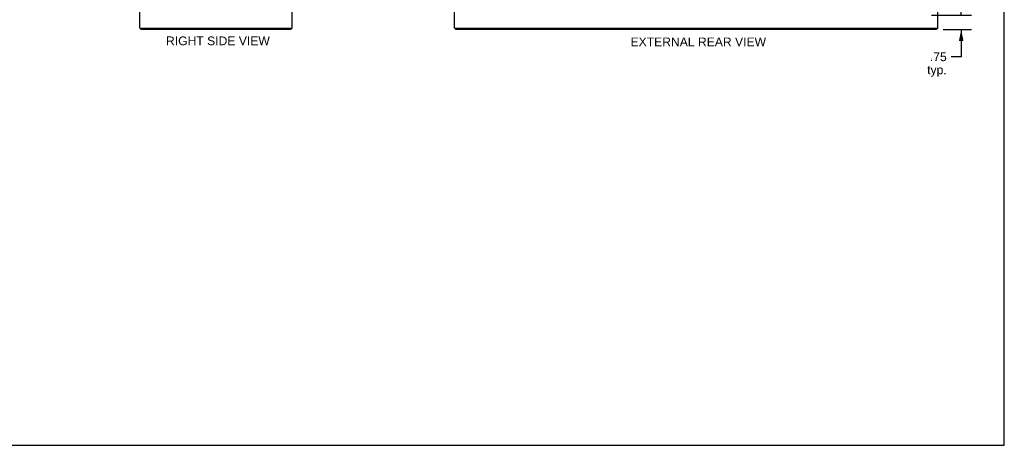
# Model space of a CAD drawing. Header units: inches. Extents: x 0 to 103, y 0 to 67.
# Tile 7 of 9: x 52 to 103, y 0 to 22. Entities that reach past the tile are written whole.
import ezdxf

# ---------------------------------------------------------------- set-up
doc = ezdxf.new("R2010")
doc.units = ezdxf.units.IN
doc.header["$LTSCALE"] = 5.686187
doc.header["$MEASUREMENT"] = 0
doc.layers.get('0').update_dxf_attribs({"linetype": 'CONTINUOUS'})
doc.layers.add('DIMENSIONS', color=7, linetype='CONTINUOUS')
doc.styles.get("Standard").update_dxf_attribs({"font": 'arial.ttf'})
doc.dimstyles.new('DIMSTYLE_1', dxfattribs={"dimtxt": 0.456111, "dimasz": 0.608148, "dimexe": 0.09, "dimexo": 0.07, "dimgap": 0.0375, "dimtad": 0, "dimtih": 1, "dimtoh": 1, "dimzin": 4, "dimdsep": 46, "dimtxsty": 'Standard', "dimblk": '_FILLED', "dimblk1": '_FILLED', "dimblk2": '_FILLED', "dimcen": 0.09, "dimazin": 1, "dimtfac": 1, "dimtdec": 3, "dimtofl": 0, "dimtmove": 0, "dimatfit": 3, "dimldrblk": '_FILLED', "dimfxl": 0, "dimtolj": 1, "dimtzin": 4, "dimarcsym": 0})

# ---------------------------------------------------------------- blocks, each defined once
blk = doc.blocks.new('_FILLED')
at = {"color": 0, "linetype": 'ByBlock'}
blk.add_solid([(0, 0), (-1, 0.2), (-1, -0.2)], dxfattribs=at)
blk = doc.blocks.new('*D9')
at = {"layer": 'DIMENSIONS', "color": 2, "linetype": 'Continuous'}
for p, q in [((101.123, 22.558), (101.123, 23.775)), ((99.569, 22.558), (101.671, 22.558)), ((100.176, 21.808), (101.671, 21.808)), ((101.123, 21.808), (101.123, 20.374)), ((101.123, 20.374), (100.591, 20.374))]:
    blk.add_line(p, q, dxfattribs=at)
at = {"layer": 'DIMENSIONS', "color": 2, "linetype": 'Continuous', "xscale": 0.6081483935, "yscale": 0.6081483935, "zscale": 0.6081483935}
for p, rotation in [((101.123, 22.558), 270), ((101.123, 21.808), 90)]:
    blk.add_blockref('_FILLED', p, dxfattribs=dict(at, rotation=rotation))
at = {"layer": 'DIMENSIONS', "color": 2, "linetype": 'Continuous', "insert": (100.363, 20.602), "char_height": 0.4561, "width": 1.02583, "attachment_point": 3, "line_spacing_factor": 0.9}
blk.add_mtext('.75\\Ptyp.', dxfattribs=at)

msp = doc.modelspace()

# ---------------------------------------------------------------- linework, layer by layer
at = {"color": 7, "linetype": 'Continuous'}
for p, q in [((103.385, 0), (103.385, 66.896)), ((58.035, 21.852), (58.057, 21.873)), ((58.057, 21.883), (58.057, 21.808)), ((65.931, 21.883), (65.931, 21.808)), ((74.581, 21.883), (74.581, 21.808)), ((99.83, 21.883), (99.83, 21.808)), ((0, 0), (103.385, 0))]:
    msp.add_line(p, q, dxfattribs=at)
at = {"color": 3, "linetype": 'Continuous'}
for p, q in [((57.994, 21.883), (57.994, 45.733)), ((65.994, 21.883), (65.994, 45.733)), ((74.518, 21.883), (74.518, 45.733)), ((99.893, 21.883), (99.893, 45.733)), ((57.994, 21.883), (65.994, 21.883)), ((58.044, 21.832), (58.046, 21.825)), ((65.931, 21.808), (58.057, 21.808)), ((74.518, 21.883), (99.893, 21.883)), ((99.83, 21.808), (74.581, 21.808))]:
    msp.add_line(p, q, dxfattribs=at)
for points in [[(58.035, 21.852), (58.036, 21.85), (58.037, 21.849), (58.038, 21.847), (58.039, 21.845), (58.04, 21.843), (58.041, 21.841), (58.042, 21.839), (58.043, 21.837), (58.044, 21.834), (58.044, 21.832)], [(58.046, 21.825), (58.047, 21.823), (58.047, 21.821), (58.048, 21.819), (58.049, 21.817), (58.049, 21.816), (58.05, 21.814), (58.051, 21.813), (58.051, 21.812), (58.052, 21.811), (58.053, 21.81), (58.053, 21.809), (58.054, 21.809), (58.055, 21.809), (58.056, 21.808), (58.057, 21.808)]]:
    msp.add_lwpolyline(points, dxfattribs=at)
msp.add_arc((58.139, 21.953), 0.145, 208.8685, 224.6014, dxfattribs=at)

# ---------------------------------------------------------------- texts
at = {"layer": 'DIMENSIONS', "color": 2, "linetype": 'Continuous', "char_height": 0.45611, "attachment_point": 2, "line_spacing_factor": 0.9}
for s, insert, width in [('RIGHT SIDE VIEW', (62.099, 21.439), 5.43942), ('EXTERNAL REAR VIEW', (87.319, 21.385), 7.10109)]:
    msp.add_mtext(s, dxfattribs=dict(at, insert=insert, width=width))

# ---------------------------------------------------------------- dimensions: what is measured, and where the dimension line sits
at = {"layer": 'DIMENSIONS', "color": 2, "linetype": 'Continuous'}
dim = msp.add_linear_dim(base=(101.123, 22.558), p1=(100.106, 21.808), p2=(99.499, 22.558), angle=90, text='<>\\Ptyp.', dimstyle='DIMSTYLE_1', dxfattribs=at)
dim.commit()
dim.dimension.update_dxf_attribs({"geometry": '*D9', "text_midpoint": (99.85, 20.032), "dimtype": 160})

doc.saveas('drawing.dxf')
